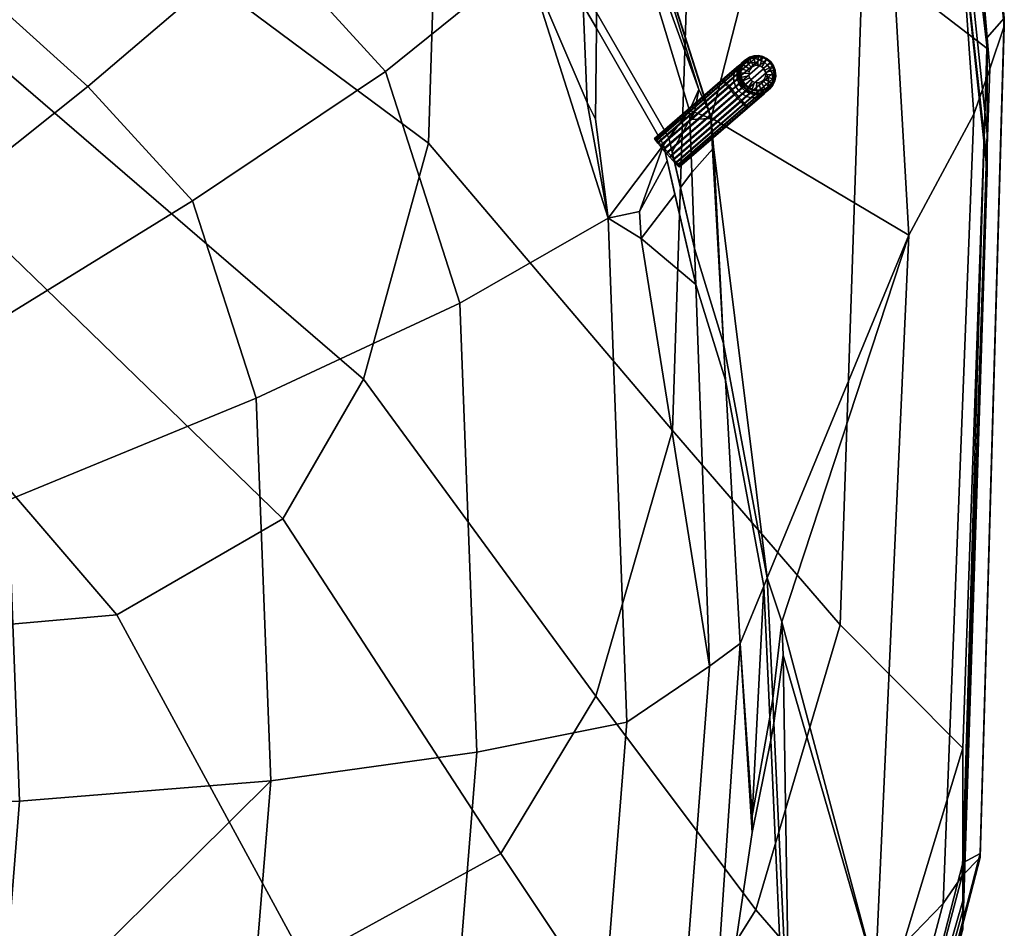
# Model space of a CAD drawing. Extents: x -2112 to 2115, y -152 to 1063.
# Tile 61 of 132: x 113 to 235, y -33 to 79. Entities that reach past the tile are written whole.
import ezdxf

# ---------------------------------------------------------------- set-up
doc = ezdxf.new("R2010")
doc.units = 0
doc.header["$MEASUREMENT"] = 0
for name, color, linetype in [('FUSELAGE', 1, 'CONTINUOUS'), ('NOSE', 1, 'CONTINUOUS'), ('NOSELINE', 1, 'CONTINUOUS'), ('PITOT', 1, 'CONTINUOUS')]:
    doc.layers.add(name, color=color, linetype=linetype)

msp = doc.modelspace()

# ---------------------------------------------------------------- meshes
at = {"layer": 'FUSELAGE', "color": 254, "linetype": 'CONTINUOUS'}
mesh = msp.add_polyface(dxfattribs=at)
corners = [(223.035052, 52.748984, 475.628511), (218.253931, 136.134139, 475.628511), (216.227411, 136.134139, 460.676078), (198.575236, 67.245358, 301.287523), (184.805791, 110.437405, 301.049973), (197.058718, 70.725729, 300.432343), (198.209452, 68.212128, 301.049973), (195.917068, 68.165175, 289.681251), (193.366941, 64.779054, 276.425614), (193.772398, 63.020614, 278.126869), (195.958175, 67.011914, 289.681251), (200.098301, 39.326986, 301.049973), (198.759993, 63.353458, 301.049973), (196.190741, 60.487269, 289.681251), (196.526131, 51.077849, 289.681251), (196.530287, 67.926937, 292.330143), (194.781957, 58.64222, 282.362876), (226.099504, 168.301169, 740.748735), (234.824307, 79.553576, 740.748735), (232.688256, 77.162851, 857.344826), (224.042769, 164.862213, 857.344826), (229.181518, 136.134139, 675.666513), (234.824307, 78.56136, 624.152644), (229.136296, 136.134139, 624.152644), (227.633039, 136.134139, 554.773587), (233.019126, 73.283719, 554.773587), (226.190513, 136.134139, 520.461023), (231.066109, 67.70557, 520.461023), (224.042769, 150.139997, 2011.236146), (232.688256, 75.810869, 2011.236146), (217.322211, 87.620776, 2211.632536), (209.235608, 159.01277, 2211.632536), (196.315607, 106.057912, 2412.028926), (188.994521, 172.641636, 2412.028926), (229.716715, -10.669326, 2011.236146), (214.542764, 4.557867, 2211.632536), (193.799277, 28.589312, 2412.028926), (232.688256, 65.253608, 1083.364776), (224.042769, 147.768063, 1083.364776), (232.688256, 60.573905, 1327.228405), (224.042769, 141.050967, 1327.228405), (232.688256, 61.647858, 1660.310436), (224.042769, 140.036591, 1660.310436), (229.716715, -29.555592, 1660.310436), (231.825505, -24.185842, 624.152644), (231.825505, -23.702164, 740.748735), (229.716715, -24.873298, 857.344826), (229.626846, -26.483709, 554.773587), (198.548927, 67.142687, 301.049973), (198.900087, 63.636884, 302.174179), (185.152268, 103.585002, 289.681251), (184.418928, 80.259379, 261.448714), (205.512538, 10.366965, 329.068204), (188.539524, 136.134139, 344.432553)]
mesh.append_faces([[corners[k] for k in face] for face in [(0, 1, 2, 3), (4, 5, 6), (7, 8, 9, 10), (4, 6, 3), (11, 12, 13, 14), (7, 10, 15), (14, 13, 16), (17, 18, 19, 20), (17, 21, 22, 18), (22, 23, 24, 25), (25, 24, 26, 27), (27, 26, 1, 0), (28, 29, 30, 31), (31, 30, 32, 33), (29, 34, 35, 30), (30, 35, 36, 32), (20, 19, 37, 38), (38, 37, 39, 40), (40, 39, 41, 42), (42, 41, 29, 28), (41, 43, 34, 29), (22, 44, 45, 18), (18, 45, 46, 19), (22, 25, 47, 44), (48, 3, 6), (48, 15, 10), (48, 12, 49, 3), (48, 6, 5, 15), (13, 10, 9, 16), (7, 50, 51, 8), (52, 49, 11), (11, 49, 12), (15, 5, 7), (7, 5, 50), (53, 4, 3, 2), (22, 21, 23), (12, 48, 10, 13), (52, 0, 3, 49)]], dxfattribs={"color": 254})
mesh = msp.add_polyface(dxfattribs=at)
corners = [(185.152268, 103.585002, 289.681251), (184.671098, 89.022572, 271.855005), (184.418928, 80.259379, 261.448714), (167.445041, 124.128443, 289.681251), (158.841111, 105.545588, 237.41644), (159.243688, 105.099461, 237.41644), (167.560251, 130.164344, 301.049973), (168.314539, 136.134139, 310.407274), (161.282557, 136.134139, 301.049973), (154.909025, 136.134139, 289.681251), (184.805791, 110.437405, 301.049973), (188.539524, 136.134139, 344.432553), (117.9555, 133.091211, 237.41644), (118.86577, 136.134139, 244.839922), (107.433638, 136.134139, 237.41644), (79.138418, 136.134139, 218.345607), (138.996971, 123.698514, 237.41644), (143.579995, 136.134139, 269.190895), (113.513772, 125.813991, 217.375553), (135.464101, 119.058375, 223.911474), (158.741428, 105.443723, 237.083373), (51.387486, 136.134139, 207.39102), (77.913257, 133.062957, 210.362326), (61.487922, 121.768471, 2939.278543), (57.477059, 109.413083, 2939.278543), (34.763871, 137.889042, 3008.655468), (37.221828, 148.706635, 3008.655468), (49.223271, 100.932699, 2939.278543), (29.705745, 130.464157, 3008.655468), (26.547221, 97.363356, 2939.278543), (15.809297, 127.339067, 3008.655468), (-2.261248, 96.780133, 2939.278543), (-1.845249, 126.828434, 3008.655468), (196.315607, 106.057912, 2412.028926), (193.799277, 28.589312, 2412.028926), (163.647826, 64.105282, 2612.425316), (165.780903, 132.926708, 2612.425316), (107.250472, 106.026244, 2812.821706), (108.661953, 164.643329, 2812.821706), (184.351082, -4.253061, 2412.028926), (155.638656, 34.928829, 2612.425316), (101.95071, 81.175863, 2812.821706), (64.708215, 142.640195, 2939.278543), (145.663266, 17.657309, 2612.425316), (95.349876, 66.465239, 2812.821706), (125.135325, 5.802633, 2612.425316), (81.766297, 56.368288, 2812.821706), (68.737871, 0.81307, 2612.425316), (44.447438, 90.366238, 2812.821706), (-2.911482, -0.002214, 2612.425316), (-2.963781, 51.424142, 2812.821706), (182.460495, 93.135386, 268.42766), (182.686433, 83.256646, 258.54892), (178.090631, 91.207519, 250.856611), (197.058718, 70.725729, 300.432343)]
mesh.append_faces([[corners[k] for k in face] for face in [(0, 1, 2), (3, 4, 5), (6, 7, 8), (6, 8, 9, 3), (10, 11, 7, 6), (12, 13, 14), (12, 14, 15), (16, 17, 13, 12), (3, 9, 17), (6, 3, 0, 10), (12, 18, 19, 16), (16, 19, 20, 4), (4, 20, 5), (15, 21, 22), (23, 24, 25, 26), (24, 27, 28, 25), (27, 29, 30, 28), (29, 31, 32, 30), (33, 34, 35, 36), (36, 35, 37, 38), (34, 39, 40, 35), (35, 40, 41, 37), (37, 41, 23, 42), (40, 43, 44, 41), (41, 44, 24, 23), (43, 45, 46, 44), (44, 46, 27, 24), (45, 47, 48, 46), (46, 48, 29, 27), (47, 49, 50, 48), (48, 50, 31, 29), (51, 1, 0), (52, 51, 53), (53, 51, 0), (0, 54, 10), (0, 3, 5, 53), (18, 12, 15, 22), (4, 3, 17, 16)]], dxfattribs={"color": 254})
mesh = msp.add_polyface(dxfattribs=at)
corners = [(223.035052, 52.748984, 475.628511), (207.341147, 4.93371, 352.992154), (218.923372, -38.531449, 475.628511), (208.25825, -49.098987, 386.600304), (203.728128, -65.909203, 402.863847), (208.278932, -77.229271, 475.628511), (198.055883, -81.392541, 385.951278), (181.056344, -100.08531, 365.533022), (193.106192, -99.699216, 475.628511), (229.716715, -10.669326, 2011.236146), (218.559321, -47.332114, 2011.236146), (204.106635, -30.656183, 2211.632536), (214.542764, 4.557867, 2211.632536), (184.351082, -4.253061, 2412.028926), (193.799277, 28.589312, 2412.028926), (204.66283, -69.035303, 2011.236146), (191.108477, -51.501765, 2211.632536), (232.688256, 77.162851, 857.344826), (229.716715, -24.873298, 857.344826), (229.716715, -30.750024, 1083.364776), (232.688256, 65.253608, 1083.364776), (229.716715, -33.059267, 1327.228405), (232.688256, 60.573905, 1327.228405), (229.716715, -29.555592, 1660.310436), (232.688256, 61.647858, 1660.310436), (218.559321, -68.130945, 857.344826), (218.559321, -71.45022, 1083.364776), (218.559321, -72.754519, 1327.228405), (218.559321, -68.220778, 1660.310436), (204.66283, -93.738078, 857.344826), (204.66283, -95.543424, 1083.364776), (204.66283, -96.25283, 1327.228405), (204.66283, -91.109322, 1660.310436), (231.825505, -24.185842, 624.152644), (220.565749, -67.744935, 624.152644), (220.565749, -67.47685, 740.748735), (231.825505, -23.702164, 740.748735), (206.541767, -93.530516, 624.152644), (206.541767, -93.390053, 740.748735), (177.6824, -111.228998, 624.152644), (177.6824, -111.176133, 740.748735), (176.065821, -111.314079, 857.344826), (233.019126, 73.283719, 554.773587), (231.066109, 67.70557, 520.461023), (227.265502, -29.876603, 520.461023), (229.626846, -26.483709, 554.773587), (218.470733, -68.779544, 554.773587), (216.216943, -71.246011, 520.461023), (203.944215, -93.69404, 554.773587), (201.168925, -95.463292, 520.461023), (175.139948, -110.386145, 554.773587), (207.505105, 0.820896, 356.419499), (206.341455, -7.585526, 346.436874), (206.201493, -4.554259, 343.504185), (205.512538, 10.366965, 329.068204)]
mesh.append_faces([[corners[k] for k in face] for face in [(0, 1, 2), (2, 3, 4, 5), (5, 6, 7, 8), (9, 10, 11, 12), (12, 11, 13, 14), (10, 15, 16, 11), (17, 18, 19, 20), (20, 19, 21, 22), (22, 21, 23, 24), (18, 25, 26, 19), (19, 26, 27, 21), (21, 27, 28, 23), (23, 28, 10, 9), (25, 29, 30, 26), (26, 30, 31, 27), (27, 31, 32, 28), (28, 32, 15, 10), (33, 34, 35, 36), (36, 35, 25, 18), (34, 37, 38, 35), (35, 38, 29, 25), (37, 39, 40, 38), (38, 40, 41, 29), (42, 43, 44, 45), (43, 0, 2, 44), (33, 45, 46, 34), (45, 44, 47, 46), (44, 2, 5, 47), (34, 46, 48, 37), (46, 47, 49, 48), (47, 5, 8, 49), (37, 48, 50, 39), (2, 51, 3), (3, 51, 52), (1, 51, 2), (53, 1, 54), (54, 1, 0), (5, 4, 6)]], dxfattribs={"color": 254})
mesh = msp.add_polyface(dxfattribs=at)
corners = [(193.106192, -99.699216, 475.628511), (181.056344, -100.08531, 365.533022), (153.590769, -110.465435, 354.194732), (165.185535, -113.670839, 475.628511), (84.752296, -116.247782, 347.87863), (91.508294, -121.164521, 475.628511), (-2.34147, -118.344553, 345.588311), (-2.439201, -123.559621, 475.628511), (204.106635, -30.656183, 2211.632536), (191.108477, -51.501765, 2211.632536), (172.583391, -23.694688, 2412.028926), (184.351082, -4.253061, 2412.028926), (145.663266, 17.657309, 2612.425316), (155.638656, 34.928829, 2612.425316), (204.66283, -69.035303, 2011.236146), (176.065821, -83.93175, 2011.236146), (164.360109, -65.809575, 2211.632536), (148.367151, -37.038863, 2412.028926), (125.135325, 5.802633, 2612.425316), (97.499802, -90.201575, 2011.236146), (90.872958, -71.831647, 2211.632536), (81.836645, -42.655346, 2412.028926), (68.737871, 0.81307, 2612.425316), (-2.313291, -91.226052, 2011.236146), (-2.48776, -72.815641, 2211.632536), (-2.686101, -43.573068, 2412.028926), (-2.911482, -0.002214, 2612.425316), (204.66283, -93.738078, 857.344826), (176.065821, -111.314079, 857.344826), (176.065821, -112.080308, 1083.364776), (204.66283, -95.543424, 1083.364776), (176.065821, -112.381396, 1327.228405), (204.66283, -96.25283, 1327.228405), (176.065821, -106.819362, 1660.310436), (204.66283, -91.109322, 1660.310436), (97.499802, -118.711713, 857.344826), (97.499802, -119.040584, 1083.364776), (97.499802, -119.169813, 1327.228405), (97.499802, -113.431624, 1660.310436), (-2.313291, -119.920472, 857.344826), (-2.313291, -120.177879, 1083.364776), (-2.313291, -120.279026, 1327.228405), (-2.313291, -114.512055, 1660.310436), (177.6824, -111.228998, 624.152644), (98.395593, -118.678183, 624.152644), (98.395593, -118.662187, 740.748735), (177.6824, -111.176133, 740.748735), (-2.333218, -119.895365, 624.152644), (-2.333218, -119.885394, 740.748735), (203.944215, -93.69404, 554.773587), (201.168925, -95.463292, 520.461023), (172.421838, -111.183775, 520.461023), (175.139948, -110.386145, 554.773587), (97.004032, -117.865848, 554.773587), (95.480242, -118.80265, 520.461023), (-2.376521, -119.417558, 554.773587), (-2.501176, -120.774876, 520.461023)]
mesh.append_faces([[corners[k] for k in face] for face in [(0, 1, 2, 3), (3, 2, 4, 5), (5, 4, 6, 7), (8, 9, 10, 11), (11, 10, 12, 13), (14, 15, 16, 9), (9, 16, 17, 10), (10, 17, 18, 12), (15, 19, 20, 16), (16, 20, 21, 17), (17, 21, 22, 18), (19, 23, 24, 20), (20, 24, 25, 21), (21, 25, 26, 22), (27, 28, 29, 30), (30, 29, 31, 32), (32, 31, 33, 34), (34, 33, 15, 14), (28, 35, 36, 29), (29, 36, 37, 31), (31, 37, 38, 33), (33, 38, 19, 15), (35, 39, 40, 36), (36, 40, 41, 37), (37, 41, 42, 38), (38, 42, 23, 19), (43, 44, 45, 46), (46, 45, 35, 28), (44, 47, 48, 45), (45, 48, 39, 35), (49, 50, 51, 52), (50, 0, 3, 51), (43, 52, 53, 44), (52, 51, 54, 53), (51, 3, 5, 54), (44, 53, 55, 47), (53, 54, 56, 55), (54, 5, 7, 56)]], dxfattribs={"color": 254})
at = {"layer": 'NOSE', "color": 253, "linetype": 'CONTINUOUS'}
mesh = msp.add_polyface(dxfattribs=at)
corners = [(194.121892, 57.777748, 278.933954), (193.170174, 61.920933, 274.943412), (189.715022, 55.644404, 256.773541), (189.927444, 52.304685, 257.225086), (175.646059, 86.922727, 237.41644), (177.517195, 90.202413, 247.703881), (163.048221, 100.883364, 237.41644), (158.335619, 72.961933, 185.151628), (167.537747, 44.34297, 185.151628), (185.862334, 54.814254, 237.41644), (169.63138, -11.175543, 185.151628), (188.186702, -7.473632, 237.41644), (106.371878, 114.112882, 185.151628), (112.861677, 124.745613, 214.433326), (77.472082, 131.957039, 207.487584), (74.044276, 123.364358, 185.151628), (143.198862, 89.560884, 185.151628), (157.802975, 104.484725, 233.94776), (139.655597, 115.110896, 223.713079), (126.898402, 104.316346, 185.151628), (62.462986, 99.903518, 132.125678), (90.090526, 92.021197, 132.125678), (49.012377, 72.925212, 80.622005), (70.691118, 66.724714, 80.622005), (99.937059, 87.684985, 132.125678), (122.564477, 106.960193, 185.151628), (73.747525, 65.375382, 80.622005), (106.287746, 84.888272, 132.125678), (83.400732, 61.113717, 80.622005), (95.387125, 50.269545, 80.622005), (121.563289, 71.102726, 132.125678), (134.499335, 56.960306, 132.125678), (105.537764, 39.144645, 80.622005), (43.763543, 24.982784, 31.581998), (48.500508, 17.891968, 31.581998), (142.363579, 32.576753, 132.125678), (111.708669, 19.963727, 80.622005), (51.380263, 5.66639, 31.581998), (144.152822, -14.725401, 132.125678), (113.11265, -17.24573, 80.622005), (52.035454, -18.050261, 31.581998), (133.060086, 115.900897, 214.721741), (134.677803, 118.025637, 220.905724), (135.197272, 117.721462, 221.198692), (114.26542, 93.6269, 154.346975), (104.742284, 85.568862, 132.125678), (78.432763, 63.306959, 80.622005), (51.441032, 40.467802, 45.970782), (183.277972, 69.143971, 244.436245), (198.366235, -0.546474, 289.681251), (196.68505, 46.619351, 289.681251), (202.162723, 2.264708, 301.049973), (205.094519, 9.355894, 325.571844), (200.349583, 34.815761, 301.049973), (203.649324, -19.057706, 329.000739), (205.825083, -6.864143, 341.194301), (39.445839, 30.318024, 31.581998), (182.77515, 81.140072, 256.432346), (184.303678, 67.087564, 245.807183), (184.40197, 78.321311, 259.147258), (192.713079, 63.91084, 273.026818)]
mesh.append_faces([[corners[k] for k in face] for face in [(0, 1, 2, 3), (4, 5, 6), (4, 7, 8, 9), (9, 8, 10, 11), (12, 13, 14, 15), (16, 17, 18, 19), (4, 6, 17), (15, 20, 21, 12), (20, 22, 23, 21), (12, 21, 24, 25), (21, 23, 26, 24), (27, 28, 29, 30), (16, 30, 31, 7), (30, 29, 32, 31), (29, 33, 34, 32), (7, 31, 35, 8), (31, 32, 36, 35), (32, 34, 37, 36), (8, 35, 38, 10), (35, 36, 39, 38), (36, 37, 40, 39), (12, 25, 41), (42, 41, 43), (27, 44, 45), (27, 45, 46, 28), (28, 46, 47), (16, 19, 44), (9, 48, 4), (49, 50, 3), (51, 52, 53), (51, 53, 50, 49), (51, 54, 52), (52, 54, 55), (7, 4, 17, 16), (29, 28, 56, 33), (13, 12, 41, 42), (30, 16, 44, 27), (4, 48, 57, 5), (58, 48, 9), (59, 58, 9, 60), (11, 49, 3, 9), (9, 2, 60), (60, 2, 1), (3, 2, 9), (0, 3, 50)]], dxfattribs={"color": 253})
mesh = msp.add_polyface(dxfattribs=at)
corners = [(198.009759, -59.253705, 301.049973), (203.667787, -21.114113, 330.371677), (202.162723, 2.264708, 301.049973), (198.366235, -0.546474, 289.681251), (193.846999, -60.077003, 289.681251), (188.951099, -73.168907, 289.681251), (192.453329, -74.297997, 301.049973), (188.37728, -85.334087, 301.049973), (184.409036, -85.314633, 289.681251), (169.645645, -99.580075, 289.681251), (173.998735, -100.311447, 301.049973), (188.186702, -7.473632, 237.41644), (183.897746, -61.438727, 237.41644), (169.63138, -11.175543, 185.151628), (165.768179, -59.275777, 185.151628), (180.386306, -70.407689, 237.41644), (163.51578, -64.968771, 185.151628), (174.940698, -84.316924, 237.41644), (160.929582, -97.248708, 237.41644), (157.700278, -79.667598, 185.151628), (145.080015, -91.193972, 185.151628), (196.936954, -81.848217, 376.135966), (190.446531, -79.731496, 301.049973), (180.535358, -100.102004, 360.772942), (197.20998, -81.937259, 380.754162), (144.152822, -14.725401, 132.125678), (140.851287, -55.707131, 132.125678), (113.11265, -17.24573, 80.622005), (110.647282, -47.924405, 80.622005), (52.035454, -18.050261, 31.581998), (51.401554, -28.824073, 31.581998), (140.163515, -57.440194, 132.125678), (124.169872, -52.283976, 103.798132), (133.956366, -73.081103, 132.125678), (123.170944, -82.901653, 132.125678), (105.111708, -63.150276, 80.622005), (96.648617, -70.875449, 80.622005), (48.301681, -47.309009, 31.581998), (44.352239, -52.232898, 31.581998), (104.766278, -88.103738, 132.125678), (123.544303, -97.299656, 185.151628), (82.206868, -74.967583, 80.622005), (45.259386, -78.035252, 80.622005), (57.680149, -92.003483, 132.125678), (186.926262, -78.583432, 289.681251), (178.288337, -75.766346, 237.41644), (161.420291, -70.265173, 185.151628), (199.339137, -76.517924, 386.715429), (138.093026, -62.657457, 132.125678), (109.055645, -53.1875, 80.622005), (81.433412, -44.179066, 56.725658), (144.452815, -107.136683, 289.681251), (148.51639, -109.06261, 301.049973), (79.999987, -112.801497, 289.681251), (82.275783, -114.445477, 301.049973), (137.020463, -104.098858, 237.41644), (75.851855, -109.234076, 237.41644), (68.447771, -101.876785, 185.151628), (153.143386, -110.341755, 349.509216), (84.50541, -116.068108, 343.210227), (203.649324, -19.057706, 329.000739), (205.952818, -9.700119, 343.925794), (207.750057, -49.602529, 382.358115), (203.101803, -66.064793, 398.213874), (50.826487, -38.597938, 31.581998)]
mesh.append_faces([[corners[k] for k in face] for face in [(0, 1, 2), (2, 3, 4, 0), (0, 4, 5, 6), (7, 8, 9, 10), (3, 11, 12, 4), (11, 13, 14, 12), (4, 12, 15, 5), (12, 14, 16, 15), (8, 17, 18, 9), (17, 19, 20, 18), (7, 21, 22), (10, 23, 24), (13, 25, 26, 14), (25, 27, 28), (27, 29, 30, 28), (14, 26, 31, 16), (26, 32, 31), (19, 33, 34, 20), (33, 35, 36, 34), (35, 37, 38, 36), (20, 34, 39, 40), (34, 36, 41, 39), (39, 41, 42, 43), (7, 22, 44, 8), (8, 44, 45, 17), (17, 45, 46, 19), (0, 6, 47), (19, 46, 48, 33), (33, 48, 49, 35), (35, 49, 50), (10, 9, 51, 52), (52, 51, 53, 54), (9, 18, 55, 51), (18, 20, 40, 55), (51, 55, 56, 53), (55, 40, 57, 56), (52, 58, 23, 10), (54, 59, 58, 52), (40, 39, 43, 57), (1, 60, 2), (61, 1, 0, 62), (7, 10, 24, 21), (26, 25, 28, 32), (62, 0, 47, 63), (37, 35, 50, 64)]], dxfattribs={"color": 253})
at = {"layer": 'NOSELINE', "color": 8, "linetype": 'CONTINUOUS'}
mesh = msp.add_polyface(dxfattribs=at)
corners = [(125.324607, 105.740972, 185.151628), (122.564477, 106.960193, 185.151628), (133.060086, 115.900897, 214.721741), (126.898402, 104.316346, 185.151628), (114.26542, 93.6269, 154.346975), (38.169893, 31.894667, 31.581998), (39.445839, 30.318024, 31.581998), (33.44096, 25.236972, 25.691355), (32.485993, 26.4464, 25.691355), (26.887102, 19.6914, 21.350644), (25.16706, 21.411443, 21.119225), (135.197272, 117.721462, 221.198692), (139.655597, 115.110896, 223.713079), (104.742284, 85.568862, 132.125678), (99.937059, 87.684985, 132.125678), (78.432763, 63.306959, 80.622005), (73.747525, 65.375382, 80.622005), (35.988301, 33.210117, 31.581998), (51.441032, 40.467802, 45.970782), (29.914129, 28.035823, 25.691355), (23.773547, 22.804956, 21.361724), (206.201493, -4.554259, 343.504185), (207.341147, 4.93371, 352.992154), (207.505105, 0.820896, 356.419499), (206.341455, -7.585526, 346.436874), (110.522005, -49.483329, 80.622005), (109.055645, -53.1875, 80.622005), (81.433412, -44.179066, 56.725658), (190.446531, -79.731496, 301.049973), (186.926262, -78.583432, 289.681251), (188.951099, -73.168907, 289.681251), (192.453329, -74.297997, 301.049973), (178.288337, -75.766346, 237.41644), (180.386306, -70.407689, 237.41644), (161.420291, -70.265173, 185.151628), (163.51578, -64.968771, 185.151628), (197.503519, -81.617487, 381.10591), (196.936954, -81.848217, 376.135966), (199.339137, -76.517924, 386.715429), (197.20998, -81.937259, 380.754162), (110.647282, -47.924405, 80.622005), (124.169872, -52.283976, 103.798132), (51.080537, -34.280088, 31.581998), (51.401554, -28.824073, 31.581998), (138.093026, -62.657457, 132.125678), (140.163515, -57.440194, 132.125678), (43.515195, -31.812804, 25.691355), (43.826954, -26.382085, 25.691355), (32.788353, -28.314461, 20.656769), (33.073087, -22.915128, 20.656769), (24.925173, -25.750043, 18.658153), (26.849852, -20.908808, 19.077299), (-112.532169, -49.483329, 80.622005), (-112.664002, -47.842816, 80.622005), (-53.837378, -28.8776, 31.581998), (-53.516326, -34.334223, 31.581998), (-83.768548, -44.200375, 56.821658), (-193.41218, -73.875359, 301.049973), (-190.455048, -72.922004, 289.681251), (-188.431166, -78.333977, 289.681251), (-191.53602, -79.346563, 301.049973), (-181.957561, -70.182485, 237.41644), (-179.860498, -75.538827, 237.41644), (-164.734569, -64.629935, 185.151628), (-162.640456, -69.922858, 185.151628), (-198.560257, -81.617487, 381.10591), (-198.533218, -81.628558, 380.867442), (-198.545995, -81.632725, 381.089148), (-200.91493, -76.294184, 386.961544), (-142.68991, -57.52292, 132.125678), (-140.619085, -62.741031, 132.125678), (-111.095496, -53.112508, 80.622005), (-126.460619, -52.290731, 103.854026), (-46.236758, -26.427223, 25.691355), (-45.92497, -31.858456, 25.691355), (-35.582463, -22.992366, 20.656769), (-35.297683, -28.39258, 20.656769), (-29.119648, -20.908808, 19.007147), (-27.194969, -25.750043, 18.582683), (-183.244271, 83.256646, 258.54892), (-179.716809, 90.282958, 251.751105), (-179.146157, 89.282492, 248.58991), (-183.23706, 81.140072, 256.432346), (-161.624142, 105.099461, 237.41644), (-165.001911, 100.883364, 237.41644), (-80.356016, 132.252436, 211.146488), (-50.448361, 136.134139, 207.39102), (-44.921438, 136.134139, 204.955357), (-44.820549, 135.706582, 203.876182), (-79.885731, 131.15068, 208.264235), (-33.421783, 136.134139, 203.464377), (-159.95309, 106.349271, 236.207274), (-158.993413, 105.385289, 233.080375), (-112.557723, 126.646854, 216.569775), (-111.897184, 125.574126, 213.635337), (-137.910338, 119.058375, 223.911474), (-137.094885, 118.025637, 220.905724), (184.418928, 80.259379, 261.448714), (193.366941, 64.779054, 276.425614), (192.713079, 63.91084, 273.026818), (184.40197, 78.321311, 259.147258), (-192.520688, 64.779054, 276.425614), (-184.749007, 80.259379, 261.448714), (-184.650019, 78.321311, 259.147258), (-191.879114, 63.91084, 273.026818), (-199.824922, 39.326986, 301.049973), (-196.205362, 51.077849, 289.681251), (-196.513897, 46.619351, 289.681251), (-200.185831, 34.815761, 301.049973), (-206.082942, 10.13732, 329.290381), (-205.676863, 9.131684, 325.787794), (200.098301, 39.326986, 301.049973), (205.512538, 10.366965, 329.068204), (205.094519, 9.355894, 325.571844), (200.349583, 34.815761, 301.049973), (196.526131, 51.077849, 289.681251), (196.68505, 46.619351, 289.681251), (208.25825, -49.098987, 386.600304), (207.750057, -49.602529, 382.358115), (203.728128, -65.909203, 402.863847), (198.055883, -81.392541, 385.951278), (203.101803, -66.064793, 398.213874), (181.056344, -100.08531, 365.533022), (180.535358, -100.102004, 360.772942), (153.590769, -110.465435, 354.194732), (153.143386, -110.341755, 349.509216), (84.752296, -116.247782, 347.87863), (84.50541, -116.068108, 343.210227), (-2.34147, -118.344553, 345.588311), (-2.337956, -118.157033, 340.91241), (-85.529052, -116.247782, 347.87863), (-85.292041, -116.068108, 343.210227), (-154.354163, -110.465435, 354.194732), (-153.916692, -110.341755, 349.509216), (-181.426237, -100.454655, 365.129584), (-180.923335, -100.461503, 360.377492), (-199.109668, -81.392541, 385.951278), (-205.825109, -65.909203, 402.863847), (-208.235993, -49.098987, 386.600304), (-207.749553, -49.602529, 382.358115), (-205.439728, -66.064793, 398.213874), (-183.196185, 69.143971, 244.436245), (-184.076245, 67.087564, 245.807183), (-185.214581, 89.022572, 271.855005), (-183.303133, 93.135386, 268.42766), (-206.241345, -6.864143, 341.194301), (-204.279152, -19.057706, 329.000739), (-204.28141, -21.114113, 330.371677), (-206.341424, -9.700119, 343.925794), (-206.727111, -7.585526, 346.436874), (-208.358253, 0.820896, 356.419499), (-208.234406, 4.93371, 352.992154), (-206.616934, -4.554259, 343.504185), (-127.394874, 105.740972, 185.151628), (-129.073951, 104.236599, 185.151628), (-142.014236, 115.186071, 223.640674), (-137.529585, 117.774718, 221.147399), (-135.596552, 116.12806, 215.382891), (-124.742044, 106.881627, 185.151628), (-102.527605, 87.958217, 132.125678), (-107.378415, 85.878838, 132.125678), (-118.573312, 95.351443, 158.732283), (-40.917285, 31.894667, 31.581998), (-38.42861, 33.355369, 31.581998), (-32.32305, 28.154336, 25.691355), (-35.162198, 26.4464, 25.691355), (-26.043343, 22.804956, 21.179496), (-27.617193, 21.231105, 20.955464), (-42.005725, 30.563484, 31.581998), (-52.231121, 39.215743, 43.869378), (-76.063424, 65.414655, 80.622005), (-80.791988, 63.38263, 80.622005), (-35.959279, 25.447261, 25.691355), (-29.156898, 19.6914, 21.095737), (205.952818, -9.700119, 343.925794), (203.667787, -21.114113, 330.371677), (203.649324, -19.057706, 329.000739), (205.825083, -6.864143, 341.194301), (182.686433, 83.256646, 258.54892), (182.460495, 93.135386, 268.42766), (184.671098, 89.022572, 271.855005), (184.303678, 67.087564, 245.807183), (183.277972, 69.143971, 244.436245), (159.243688, 105.099461, 237.41644), (178.090631, 91.207519, 250.856611), (177.517195, 90.202413, 247.703881), (163.048221, 100.883364, 237.41644), (182.77515, 81.140072, 256.432346), (45.217294, 136.134139, 204.955357), (45.121286, 135.706582, 203.876182), (33.331669, 136.134139, 203.464377), (51.387486, 136.134139, 207.39102), (77.913257, 133.062957, 210.362326), (77.472082, 131.957039, 207.487584), (113.513772, 125.813991, 217.375553), (112.861677, 124.745613, 214.433326), (135.464101, 119.058375, 223.911474), (134.677803, 118.025637, 220.905724), (158.741428, 105.443723, 237.083373), (157.802975, 104.484725, 233.94776)]
mesh.append_faces([[corners[k] for k in face] for face in [(0, 2, 1), (0, 4, 3), (5, 8, 7, 6), (8, 10, 9, 7), (0, 3, 12), (0, 1, 14), (13, 14, 16, 15), (5, 18, 15), (5, 6, 18), (5, 17, 19, 8), (8, 19, 20, 10), (21, 24, 23, 22), (25, 27, 26), (28, 31, 30, 29), (29, 30, 33, 32), (32, 33, 35, 34), (36, 38, 31), (36, 37, 39), (25, 41, 40), (25, 40, 43), (34, 35, 45, 44), (25, 26, 44), (42, 43, 47, 46), (46, 47, 49, 48), (48, 49, 51, 50), (52, 56, 55), (57, 60, 59, 58), (58, 59, 62, 61), (61, 62, 64, 63), (65, 67, 66), (65, 66, 60), (63, 64, 70, 69), (52, 72, 69), (52, 71, 56), (52, 53, 72), (54, 55, 74, 73), (73, 74, 76, 75), (75, 76, 78, 77), (79, 82, 81, 80), (80, 81, 84, 83), (85, 89, 88), (87, 88, 90), (83, 84, 92, 91), (93, 94, 89, 85), (91, 92, 155, 95), (95, 96, 94, 93), (97, 100, 99, 98), (101, 104, 103, 102), (105, 108, 107, 106), (106, 107, 104, 101), (109, 110, 108, 105), (111, 114, 113, 112), (115, 116, 114, 111), (112, 113, 177, 21), (117, 118, 121, 119), (120, 39, 123, 122), (122, 123, 125, 124), (124, 125, 127, 126), (126, 127, 129, 128), (128, 129, 131, 130), (130, 131, 133, 132), (132, 133, 135, 134), (134, 135, 67, 136), (136, 68, 140, 137), (138, 139, 148, 149), (98, 99, 116, 115), (79, 102, 103, 82), (102, 79, 144, 143), (145, 148, 147, 146), (149, 152, 151, 150), (153, 157, 156), (153, 161, 160), (162, 165, 164, 163), (165, 167, 166, 164), (153, 158, 157), (153, 154, 161), (162, 169, 168), (159, 160, 171, 170), (162, 163, 170), (162, 168, 172, 165), (165, 172, 173, 167), (174, 177, 176, 175), (178, 97, 180, 179), (97, 178, 187, 100), (183, 186, 185, 184), (184, 185, 187, 178), (188, 190, 189), (188, 189, 193), (192, 193, 195, 194), (194, 195, 197, 196), (196, 12, 199, 198), (198, 199, 186, 183), (2, 0, 12, 11), (4, 0, 14, 13), (17, 5, 15, 16), (37, 36, 31, 28), (27, 25, 43, 42), (41, 25, 44, 45), (53, 52, 55, 54), (68, 65, 60, 57), (71, 52, 69, 70), (86, 85, 88, 87), (95, 156, 96), (117, 24, 174, 118), (119, 121, 38, 120), (120, 38, 36), (36, 39, 120), (136, 67, 65), (137, 140, 139, 138), (65, 68, 136), (109, 152, 145, 110), (141, 82, 103, 142), (148, 145, 152, 149), (154, 153, 156, 155), (158, 153, 160, 159), (169, 162, 170, 171), (155, 156, 95), (21, 177, 174, 24), (181, 100, 187, 182), (191, 188, 193, 192), (197, 11, 196), (11, 12, 196)]], dxfattribs={"color": 8})
at = {"layer": 'PITOT', "color": 252, "linetype": 'CONTINUOUS'}
mesh = msp.add_polyface(dxfattribs=at)
corners = [(192.685523, 63.291005, 285.25957), (201.085793, 70.560049, 284.683707), (201.479977, 70.099473, 284.433553), (193.079707, 62.83043, 285.017755), (201.656688, 71.054064, 284.342669), (202.007301, 70.555785, 284.095108), (202.072657, 71.414015, 284.022298), (202.421813, 70.914476, 283.776523), (202.200669, 71.52479, 283.608921), (202.545757, 71.021728, 283.370933), (202.269173, 71.584068, 283.285758), (202.615336, 71.081939, 283.179478), (202.48129, 71.813139, 282.411639), (202.815906, 71.33071, 282.411639), (202.499105, 71.806946, 268.769853), (202.809846, 71.352107, 268.769853), (202.398907, 71.720243, 255.666938), (202.709649, 71.265403, 255.666938), (202.398907, 71.720243, 254.329703), (202.709649, 71.265403, 254.329703), (203.346583, 72.180001, 251.397635), (203.501953, 71.952581, 251.397635), (201.87813, 69.6459, 284.757521), (193.47786, 62.376857, 285.330924), (202.461877, 70.151037, 284.41572), (202.87828, 70.511363, 284.09482), (203.007492, 70.623176, 283.679147), (203.075678, 70.682179, 283.317119), (203.257549, 70.944327, 282.411639), (203.227721, 70.993192, 268.769853), (203.127524, 70.906489, 255.666938), (203.127524, 70.906489, 254.329703), (203.710891, 71.773124, 251.397635), (202.253121, 69.230237, 285.633533), (193.852849, 61.961193, 286.177736), (202.98944, 69.867401, 285.282654), (203.41095, 70.232148, 284.955496), (203.554414, 70.35629, 284.512554), (203.618829, 70.412032, 283.689297), (203.776121, 70.680323, 282.411639), (203.72425, 70.754661, 268.769853), (203.624053, 70.667956, 255.666938), (203.624053, 70.667956, 254.329703), (203.959155, 71.653858, 251.397635), (202.579393, 68.880812, 287.001892), (194.179124, 61.611768, 287.500484), (203.554035, 69.724203, 286.636831), (203.983525, 70.095855, 286.2999), (204.14925, 70.239262, 285.81436), (204.207774, 70.289906, 284.27065), (204.336282, 70.556688, 282.411639), (204.265597, 70.652769, 268.769853), (204.1654, 70.566065, 255.666938), (204.1654, 70.566065, 254.329703), (204.22983, 71.602911, 251.397635), (202.834715, 68.621438, 288.769346), (194.434445, 61.352395, 289.209023), (204.117186, 69.731206, 288.385968), (204.556985, 70.111777, 288.036411), (204.751459, 70.280063, 287.495853), (204.802375, 70.324123, 285.021559), (204.899858, 70.581848, 282.411639), (204.814872, 70.69446, 268.769853), (204.714673, 70.607755, 255.666938), (204.714673, 70.607755, 254.329703), (204.504465, 71.623757, 251.397635), (203.001684, 68.469793, 290.815444), (194.601415, 61.20075, 291.186917), (204.640517, 69.887931, 290.410861), (205.092248, 70.278829, 290.04669), (205.320006, 70.475917, 289.442438), (205.362115, 70.512355, 285.890854), (205.428445, 70.75409, 282.411639), (205.334638, 70.876892, 268.769853), (205.234441, 70.790187, 255.666938), (205.234441, 70.790187, 254.329703), (204.764348, 71.714972, 251.397635), (203.068922, 68.436208, 293.00075), (194.668652, 61.167164, 293.299378), (205.088361, 70.183698, 292.573518), (205.552835, 70.585623, 292.193739), (205.816144, 70.813474, 291.52146), (205.848846, 70.841771, 286.819291), (205.886017, 71.061674, 282.411639), (205.789476, 71.187633, 268.769853), (205.68928, 71.100929, 255.666938), (205.68928, 71.100929, 254.329703), (204.991769, 71.870345, 251.397635), (203.031848, 68.522973, 295.176337), (194.631579, 61.25393, 295.402446), (205.430199, 70.598349, 294.726558), (205.907363, 71.011256, 294.331238), (206.206063, 71.269731, 293.591234), (206.229399, 71.289924, 287.7436), (206.241391, 71.483639, 282.411639), (206.148392, 71.605508, 268.769853), (206.048195, 71.518803, 255.666938), (206.048195, 71.518803, 254.329703), (205.171225, 72.07928, 251.397635), (202.892987, 68.724176, 297.193945), (194.492717, 61.455132, 297.352801), (205.642736, 71.103628, 296.723257), (206.131666, 71.526717, 296.313524), (206.463187, 71.813593, 295.510715), (206.47784, 71.826272, 288.600789), (206.470354, 71.991228, 282.411639), (206.386923, 72.102037, 268.769853), (206.286726, 72.015332, 255.666938), (206.286726, 72.015332, 254.329703), (205.290492, 72.327546, 251.397635), (202.661803, 69.026104, 298.916075), (194.261533, 61.75706, 299.017526), (205.71149, 71.665103, 298.427537), (206.210462, 72.096882, 298.005504), (206.569998, 72.407999, 297.149087), (206.577237, 72.414264, 289.332443), (206.557296, 72.54985, 282.411639), (206.488817, 72.643385, 268.769853), (206.388618, 72.55668, 255.666938), (206.388618, 72.55668, 254.329703), (205.341437, 72.598219, 251.397635), (202.354051, 69.408182, 300.225366), (193.953779, 62.139138, 300.283175), (205.631771, 72.244507, 299.723261), (206.138379, 72.682892, 299.291877), (206.519214, 73.012442, 298.394701), (206.520816, 73.013829, 289.888701), (206.496296, 73.121438, 282.411639), (206.447126, 73.192657, 268.769853), (206.346927, 73.105952, 255.666938), (206.346927, 73.105952, 254.329703), (205.320593, 72.872856, 251.397635), (201.990703, 69.844372, 301.032596), (193.590431, 62.575328, 301.063496), (205.409015, 72.802355, 300.522124), (205.92033, 73.244814, 300.084973), (206.314297, 73.585727, 299.162669), (206.312425, 73.584106, 290.231657), (206.291512, 73.667036, 282.411639), (206.264693, 73.712423, 268.769853), (206.164495, 73.62572, 255.666938), (206.164495, 73.62572, 254.329703), (205.229376, 73.132739, 251.397635), (201.59652, 70.304947, 301.282748), (193.19625, 63.035904, 301.305312), (205.058401, 73.300632, 300.769686), (205.571176, 73.744353, 300.330748), (205.96921, 74.088787, 299.400657), (205.966262, 74.086236, 290.337937), (205.956896, 74.149465, 282.411639), (205.953952, 74.167264, 268.769853), (205.853754, 74.080559, 255.666938), (205.853754, 74.080559, 254.329703), (205.074006, 73.360159, 251.397635), (201.198367, 70.758522, 300.95878), (192.798097, 63.489479, 300.992142), (204.603823, 73.705381, 300.449075), (205.114709, 74.147467, 300.01245), (205.507474, 74.487341, 299.092445), (205.50592, 74.485996, 290.200296), (205.515254, 74.535848, 282.411639), (205.536078, 74.526178, 268.769853), (205.435879, 74.439475, 255.666938), (205.435879, 74.439475, 254.329703), (204.865068, 73.539616, 251.397635), (200.823376, 71.174184, 300.082768), (192.423105, 63.905142, 300.14533), (204.076262, 73.989019, 299.582139), (204.582037, 74.426683, 299.151772), (204.960553, 74.754225, 298.259036), (204.962768, 74.756143, 289.828118), (204.996681, 74.799852, 282.411639), (205.039549, 74.764711, 268.769853), (204.93935, 74.678006, 255.666938), (204.93935, 74.678006, 254.329703), (204.616805, 73.658882, 251.397635), (200.497103, 71.523609, 298.714409), (192.096833, 64.254565, 298.822582), (203.511667, 74.132214, 298.227962), (204.009462, 74.562974, 297.807369), (204.365717, 74.871255, 296.95723), (204.373825, 74.87827, 289.246764), (204.43652, 74.923485, 282.411639), (204.498202, 74.866602, 268.769853), (204.398003, 74.779897, 255.666938), (204.398003, 74.779897, 254.329703), (204.34613, 73.709828, 251.397635), (200.241782, 71.782982, 296.946955), (191.841512, 64.513939, 297.114043), (202.948514, 74.125211, 296.478826), (203.436004, 74.547052, 296.070858), (203.763507, 74.830452, 295.275737), (203.779223, 74.844051, 288.495855), (203.872942, 74.898325, 282.411639), (203.948927, 74.824911, 268.769853), (203.84873, 74.738207, 255.666938), (203.84873, 74.738207, 254.329703), (204.071495, 73.688982, 251.397635), (200.074812, 71.934629, 294.900857), (191.674542, 64.665586, 295.136149), (202.425186, 73.968486, 294.453932), (202.900741, 74.380003, 294.060581), (203.19496, 74.6346, 293.329154), (203.219482, 74.65582, 287.62656), (203.344357, 74.726086, 282.411639), (203.429161, 74.64248, 268.769853), (203.328964, 74.555775, 255.666938), (203.328964, 74.555775, 254.329703), (203.811611, 73.597768, 251.397635), (200.007575, 71.968213, 292.715551), (191.607305, 64.699169, 293.023688), (201.977341, 73.672721, 292.291275), (202.440152, 74.073207, 291.913532), (202.698822, 74.297043, 291.250132), (202.732752, 74.326404, 286.698124), (202.886785, 74.418501, 282.411639), (202.974322, 74.331738, 268.769853), (202.874126, 74.245034, 255.666938), (202.874126, 74.245034, 254.329703), (203.58419, 73.442395, 251.397635), (200.044648, 71.881447, 290.539964), (191.644378, 64.612404, 290.92062), (201.635502, 73.258068, 290.138235), (202.085626, 73.647576, 289.776032), (202.308904, 73.840786, 289.180356), (202.352199, 73.87825, 285.773815), (202.531409, 73.996536, 282.411639), (202.615407, 73.913864, 268.769853), (202.51521, 73.827159, 255.666938), (202.51521, 73.827159, 254.329703), (203.404734, 73.23346, 251.397635), (200.18351, 71.680245, 288.522356), (191.78324, 64.411201, 288.970265), (201.422964, 72.752788, 288.141539), (201.861321, 73.132114, 287.793746), (202.051779, 73.296922, 287.260877), (202.103758, 73.341904, 284.916625), (202.302448, 73.488947, 282.411639), (202.376876, 73.417334, 268.769853), (202.276677, 73.330629, 255.666938), (202.276677, 73.330629, 254.329703), (203.285467, 72.985194, 251.397635), (200.414693, 71.378317, 286.800227), (192.014424, 64.109273, 287.30554), (201.354212, 72.191314, 286.437256), (201.782526, 72.56195, 286.101765), (201.944969, 72.702516, 285.622504), (202.004362, 72.753912, 284.184972), (202.215504, 72.930325, 282.411639), (202.274982, 72.875987, 268.769853), (202.174785, 72.789282, 255.666938), (202.174785, 72.789282, 254.329703), (203.234522, 72.714521, 251.397635), (200.722445, 70.996239, 285.490935), (192.322175, 63.727195, 286.039891), (201.433931, 71.611912, 285.141532), (201.854608, 71.975939, 284.815394), (201.995752, 72.098075, 284.376889), (202.060782, 72.154346, 283.628713), (202.276506, 72.358737, 282.411639), (202.316672, 72.326714, 268.769853), (202.216476, 72.24001, 255.666938), (202.216476, 72.24001, 254.329703), (203.255366, 72.439884, 251.397635)]
mesh.append_faces([[corners[k] for k in face] for face in [(0, 1, 2, 3), (1, 4, 5, 2), (4, 6, 7, 5), (6, 8, 9, 7), (8, 10, 11, 9), (10, 12, 13, 11), (12, 14, 15, 13), (14, 16, 17, 15), (16, 18, 19, 17), (18, 20, 21, 19), (3, 2, 22, 23), (2, 5, 24, 22), (5, 7, 25, 24), (7, 9, 26, 25), (9, 11, 27, 26), (11, 13, 28, 27), (13, 15, 29, 28), (15, 17, 30, 29), (17, 19, 31, 30), (19, 21, 32, 31), (23, 22, 33, 34), (22, 24, 35, 33), (24, 25, 36, 35), (25, 26, 37, 36), (26, 27, 38, 37), (27, 28, 39, 38), (28, 29, 40, 39), (29, 30, 41, 40), (30, 31, 42, 41), (31, 32, 43, 42), (34, 33, 44, 45), (33, 35, 46, 44), (35, 36, 47, 46), (36, 37, 48, 47), (37, 38, 49, 48), (38, 39, 50, 49), (39, 40, 51, 50), (40, 41, 52, 51), (41, 42, 53, 52), (42, 43, 54, 53), (45, 44, 55, 56), (44, 46, 57, 55), (46, 47, 58, 57), (47, 48, 59, 58), (48, 49, 60, 59), (49, 50, 61, 60), (50, 51, 62, 61), (51, 52, 63, 62), (52, 53, 64, 63), (53, 54, 65, 64), (56, 55, 66, 67), (55, 57, 68, 66), (57, 58, 69, 68), (58, 59, 70, 69), (59, 60, 71, 70), (60, 61, 72, 71), (61, 62, 73, 72), (62, 63, 74, 73), (63, 64, 75, 74), (64, 65, 76, 75), (67, 66, 77, 78), (66, 68, 79, 77), (68, 69, 80, 79), (69, 70, 81, 80), (70, 71, 82, 81), (71, 72, 83, 82), (72, 73, 84, 83), (73, 74, 85, 84), (74, 75, 86, 85), (75, 76, 87, 86), (78, 77, 88, 89), (77, 79, 90, 88), (79, 80, 91, 90), (80, 81, 92, 91), (81, 82, 93, 92), (82, 83, 94, 93), (83, 84, 95, 94), (84, 85, 96, 95), (85, 86, 97, 96), (86, 87, 98, 97), (89, 88, 99, 100), (88, 90, 101, 99), (90, 91, 102, 101), (91, 92, 103, 102), (92, 93, 104, 103), (93, 94, 105, 104), (94, 95, 106, 105), (95, 96, 107, 106), (96, 97, 108, 107), (97, 98, 109, 108), (100, 99, 110, 111), (99, 101, 112, 110), (101, 102, 113, 112), (102, 103, 114, 113), (103, 104, 115, 114), (104, 105, 116, 115), (105, 106, 117, 116), (106, 107, 118, 117), (107, 108, 119, 118), (108, 109, 120, 119), (111, 110, 121, 122), (110, 112, 123, 121), (112, 113, 124, 123), (113, 114, 125, 124), (114, 115, 126, 125), (115, 116, 127, 126), (116, 117, 128, 127), (117, 118, 129, 128), (118, 119, 130, 129), (119, 120, 131, 130), (122, 121, 132, 133), (121, 123, 134, 132), (123, 124, 135, 134), (124, 125, 136, 135), (125, 126, 137, 136), (126, 127, 138, 137), (127, 128, 139, 138), (128, 129, 140, 139), (129, 130, 141, 140), (130, 131, 142, 141), (133, 132, 143, 144), (132, 134, 145, 143), (134, 135, 146, 145), (135, 136, 147, 146), (136, 137, 148, 147), (137, 138, 149, 148), (138, 139, 150, 149), (139, 140, 151, 150), (140, 141, 152, 151), (141, 142, 153, 152), (144, 143, 154, 155), (143, 145, 156, 154), (145, 146, 157, 156), (146, 147, 158, 157), (147, 148, 159, 158), (148, 149, 160, 159), (149, 150, 161, 160), (150, 151, 162, 161), (151, 152, 163, 162), (152, 153, 164, 163), (155, 154, 165, 166), (154, 156, 167, 165), (156, 157, 168, 167), (157, 158, 169, 168), (158, 159, 170, 169), (159, 160, 171, 170), (160, 161, 172, 171), (161, 162, 173, 172), (162, 163, 174, 173), (163, 164, 175, 174), (166, 165, 176, 177), (165, 167, 178, 176), (167, 168, 179, 178), (168, 169, 180, 179), (169, 170, 181, 180), (170, 171, 182, 181), (171, 172, 183, 182), (172, 173, 184, 183), (173, 174, 185, 184), (174, 175, 186, 185), (177, 176, 187, 188), (176, 178, 189, 187), (178, 179, 190, 189), (179, 180, 191, 190), (180, 181, 192, 191), (181, 182, 193, 192), (182, 183, 194, 193), (183, 184, 195, 194), (184, 185, 196, 195), (185, 186, 197, 196), (188, 187, 198, 199), (187, 189, 200, 198), (189, 190, 201, 200), (190, 191, 202, 201), (191, 192, 203, 202), (192, 193, 204, 203), (193, 194, 205, 204), (194, 195, 206, 205), (195, 196, 207, 206), (196, 197, 208, 207), (199, 198, 209, 210), (198, 200, 211, 209), (200, 201, 212, 211), (201, 202, 213, 212), (202, 203, 214, 213), (203, 204, 215, 214), (204, 205, 216, 215), (205, 206, 217, 216), (206, 207, 218, 217), (207, 208, 219, 218), (210, 209, 220, 221), (209, 211, 222, 220), (211, 212, 223, 222), (212, 213, 224, 223), (213, 214, 225, 224), (214, 215, 226, 225), (215, 216, 227, 226), (216, 217, 228, 227), (217, 218, 229, 228), (218, 219, 230, 229), (221, 220, 231, 232), (220, 222, 233, 231), (222, 223, 234, 233), (223, 224, 235, 234), (224, 225, 236, 235), (225, 226, 237, 236), (226, 227, 238, 237), (227, 228, 239, 238), (228, 229, 240, 239), (229, 230, 241, 240), (232, 231, 242, 243), (231, 233, 244, 242), (233, 234, 245, 244), (234, 235, 246, 245), (235, 236, 247, 246), (236, 237, 248, 247), (237, 238, 249, 248), (238, 239, 250, 249), (239, 240, 251, 250), (240, 241, 252, 251), (243, 242, 253, 254), (242, 244, 255, 253), (244, 245, 256, 255), (245, 246, 257, 256), (246, 247, 258, 257), (247, 248, 259, 258), (248, 249, 260, 259), (249, 250, 261, 260), (250, 251, 262, 261), (251, 252, 263, 262), (254, 253, 1, 0), (253, 255, 4, 1), (255, 256, 6, 4), (256, 257, 8, 6), (257, 258, 10, 8), (258, 259, 12, 10), (259, 260, 14, 12), (260, 261, 16, 14), (261, 262, 18, 16), (262, 263, 20, 18)]], dxfattribs={"color": 252})

doc.saveas('drawing.dxf')
